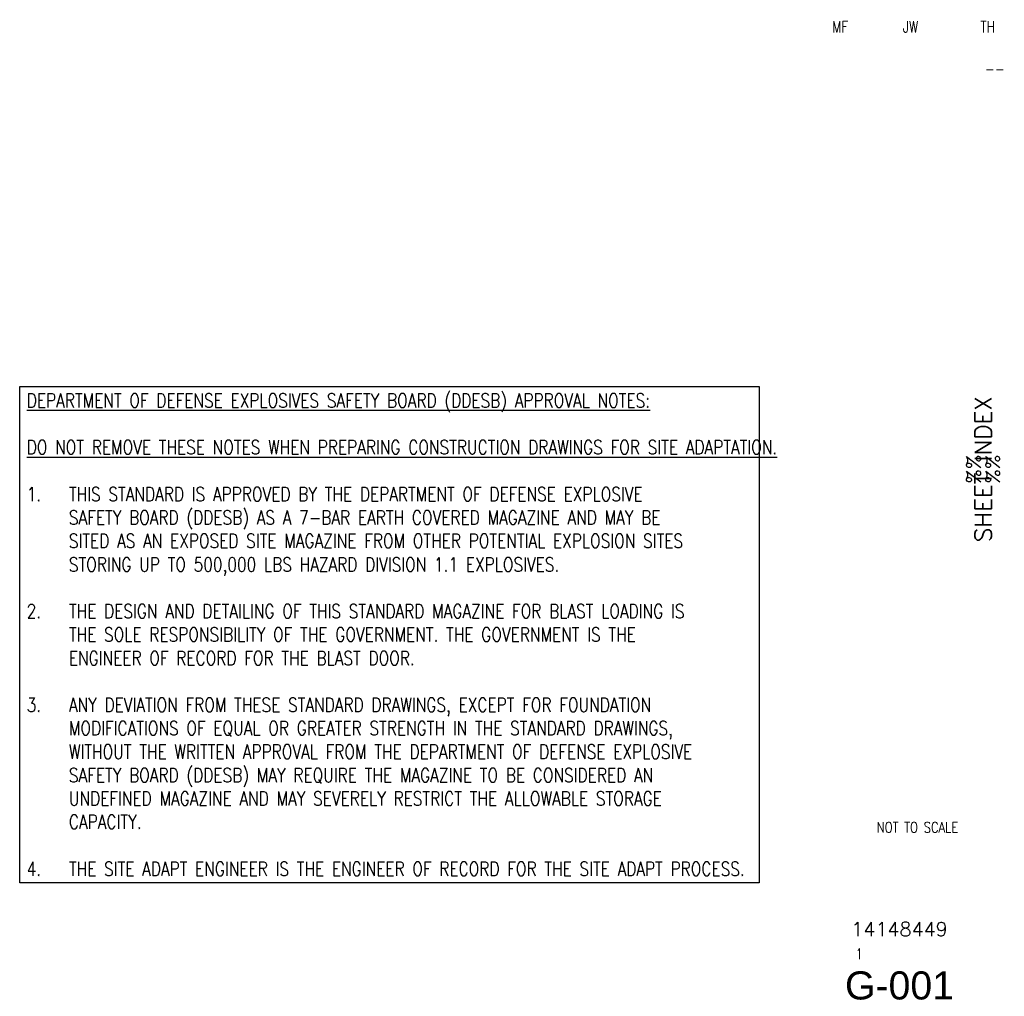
# Paper-space layout 'G-001 - SHEET INDEX' of a CAD drawing. Header units: inches. Extents: x 7.3 to 33.2, y 0.8 to 20.6.
# Tile 2 of 2: x 24.4 to 33.2, y 0.8 to 9.5. Entities that reach past the tile are written whole.
import ezdxf
from ezdxf.enums import TextEntityAlignment as Align

# ---------------------------------------------------------------- set-up
doc = ezdxf.new("R2010")
doc.units = ezdxf.units.IN
doc.header["$MEASUREMENT"] = 0
doc.layers.add('G-ANNO-TTLB', color=7, linetype='Continuous')
doc.layers.add('S-ANNO-TEXT', color=2, linetype='Continuous')
doc.styles.add('Annotative', font='romans.shx', dxfattribs={"width": 0.8, "height": 0.125})
doc.styles.add('ROMANS', font='ROMANS.shx', dxfattribs={"width": 0.8})
doc.styles.add('TITLES', font='swiss.ttf', dxfattribs={"width": 0.8, "height": 0.25})

# ---------------------------------------------------------------- blocks, each defined once
blk = doc.blocks.new('NAVFAC_Sheet_Info')
at = {"layer": 'G-ANNO-TTLB', "color": 3, "style": 'ROMANS', "width": 0.8}
for tag, p in [('DESIGNED_BY', (31.7233, 9.4688)), ('DRAWN_BY', (32.3483, 9.4688)), ('REVIEWED_BY', (33.0358, 9.4688))]:
    blk.add_attdef(tag, text='', height=0.1, dxfattribs=at).set_placement(p, align=Align.MIDDLE)
blk.add_attdef('BRANCH_MANAGER', text='', height=0.1, dxfattribs=at).set_placement((33.1875, 9.0938), align=Align.MIDDLE_RIGHT)
at = {"layer": 'G-ANNO-TTLB', "color": 3, "style": 'ROMANS'}
for tag, height, p in [('SHEET_TITLE_1_OF_1', 0.15, (32.995, 5.5313)), ('SHEET_TITLE_1_OF_2', 0.125, (32.9101, 5.5313)), ('SHEET_TITLE_2_OF_2', 0.125, (33.08, 5.5313))]:
    blk.add_attdef(tag, text='', height=height, rotation=90, dxfattribs=at).set_placement(p, align=Align.MIDDLE_CENTER)
at = {"layer": 'G-ANNO-TTLB', "color": 4}
for tag, height, style, p in [('SCALE', 0.1, 'ROMANS', (32.4098, 2.3438)), ('NAVFAC_DWG_NUMBER', 0.125, 'ROMANS', (32.25, 1.4375)), ('SHEET_X', 0.0938, 'ROMANS', (31.891, 1.2187)), ('DISCIPLINE_SHEET_NO', 0.25, 'TITLES', (32.25, 0.9375))]:
    blk.add_attdef(tag, text='', height=height, dxfattribs=dict(at, style=style)).set_placement(p, align=Align.MIDDLE)

psp = doc.layouts.new('G-001 - SHEET INDEX')

# ---------------------------------------------------------------- block references
at = {"layer": 'G-ANNO-TTLB'}
ref = psp.add_blockref('NAVFAC_Sheet_Info', (0, 0), dxfattribs=at)
ref.add_attrib('SHEET_TITLE_1_OF_1', 'SHEET INDEX', dxfattribs={"color": 3, "height": 0.15, "rotation": 90, "style": 'ROMANS'}).set_placement((32.995, 5.5313), align=Align.MIDDLE_CENTER)
ref.add_attrib('SHEET_TITLE_1_OF_2', '%%', dxfattribs={"color": 3, "height": 0.125, "rotation": 90, "style": 'ROMANS'}).set_placement((32.9101, 5.5313), align=Align.MIDDLE_CENTER)
ref.add_attrib('SHEET_TITLE_2_OF_2', '%%', dxfattribs={"color": 3, "height": 0.125, "rotation": 90, "style": 'ROMANS'}).set_placement((33.08, 5.5313), align=Align.MIDDLE_CENTER)
ref.add_attrib('DESIGNED_BY', 'MF', dxfattribs={"color": 3, "height": 0.1, "style": 'ROMANS', "width": 0.8}).set_placement((31.7233, 9.4688), align=Align.MIDDLE)
ref.add_attrib('DRAWN_BY', 'JW', dxfattribs={"color": 3, "height": 0.1, "style": 'ROMANS', "width": 0.8}).set_placement((32.3483, 9.4688), align=Align.MIDDLE)
ref.add_attrib('REVIEWED_BY', 'TH', dxfattribs={"color": 3, "height": 0.1, "style": 'ROMANS', "width": 0.8}).set_placement((33.0358, 9.4688), align=Align.MIDDLE)
ref.add_attrib('SCALE', 'NOT TO SCALE', dxfattribs={"color": 4, "height": 0.09375, "style": 'ROMANS', "width": 0.8}).set_placement((32.4098, 2.3438), align=Align.MIDDLE)
ref.add_attrib('NAVFAC_DWG_NUMBER', '14148449', dxfattribs={"color": 4, "height": 0.125, "style": 'ROMANS'}).set_placement((32.25, 1.4375), align=Align.MIDDLE)
ref.add_attrib('SHEET_X', '1', dxfattribs={"color": 4, "height": 0.0938, "style": 'ROMANS', "width": 0.8}).set_placement((31.891, 1.2187), align=Align.MIDDLE)
ref.add_attrib('DISCIPLINE_SHEET_NO', 'G-001', dxfattribs={"color": 4, "height": 0.25, "style": 'TITLES'}).set_placement((32.25, 0.9375), align=Align.MIDDLE)
ref.add_attrib('BRANCH_MANAGER', '--', dxfattribs={"color": 3, "height": 0.1, "style": 'ROMANS', "width": 0.8}).set_placement((33.1875, 9.0938), align=Align.MIDDLE_RIGHT)

# ---------------------------------------------------------------- texts
at = {"layer": 'S-ANNO-TEXT', "insert": (24.485, 6.2056), "char_height": 0.125, "width": 6.4527, "attachment_point": 1, "style": 'Annotative', "bg_fill": 16, "box_fill_scale": 1.5, "bg_fill_color": 256, "bg_fill_transparency": 0}
psp.add_mtext('\\pxt0;{\\LDEPARTMENT OF DEFENSE EXPLOSIVES SAFETY BOARD (DDESB) APPROVAL NOTES:\\P\\PDO NOT REMOVE THESE NOTES WHEN PREPARING CONSTRUCTION DRAWINGS FOR SITE ADAPTATION. }\\P\\pi-3,l3;\\P\\pt0,3,18;1.^ITHIS STANDARD IS APPROVED BY THE DEPARTMENT OF DEFENSE EXPLOSIVE SAFETY BOARD (DDESB) AS A 7-BAR EARTH COVERED MAGAZINE AND MAY BE SITED AS AN EXPOSED SITE MAGAZINE FROM OTHER POTENTIAL EXPLOSION SITES STORING UP TO 500,000 LBS HAZARD DIVISION 1.1 EXPLOSIVES.\\P\\pi0,l0,t0; \\P\\pi-3,l3,t0,3,18;2.^ITHE DESIGN AND DETAILING OF THIS STANDARD MAGAZINE FOR BLAST LOADING IS THE SOLE RESPONSIBILITY OF THE GOVERNMENT. THE GOVERNMENT IS THE ENGINEER OF RECORD FOR THE BLAST DOOR.\\P\\pi0,l0,t0; \\P\\pi-3,l3,t0,3,18;3.^IANY DEVIATION FROM THESE STANDARD DRAWINGS, EXCEPT FOR FOUNDATION MODIFICATIONS OF EQUAL OR GREATER STRENGTH IN THE STANDARD DRAWINGS, WITHOUT THE WRITTEN APPROVAL FROM THE DEPARTMENT OF DEFENSE EXPLOSIVE SAFETY BOARD (DDESB) MAY REQUIRE THE MAGAZINE TO BE CONSIDERED AN UNDEFINED MAGAZINE AND MAY SEVERELY RESTRICT THE ALLOWABLE STORAGE CAPACITY.\\P\\pi0,l0,t0;\\P\\pi-3,l3,t0,3,18;4.^ITHE SITE ADAPT ENGINEER IS THE ENGINEER OF RECORD FOR THE SITE ADAPT PROCESS.', dxfattribs=at)

doc.saveas('drawing.dxf')
